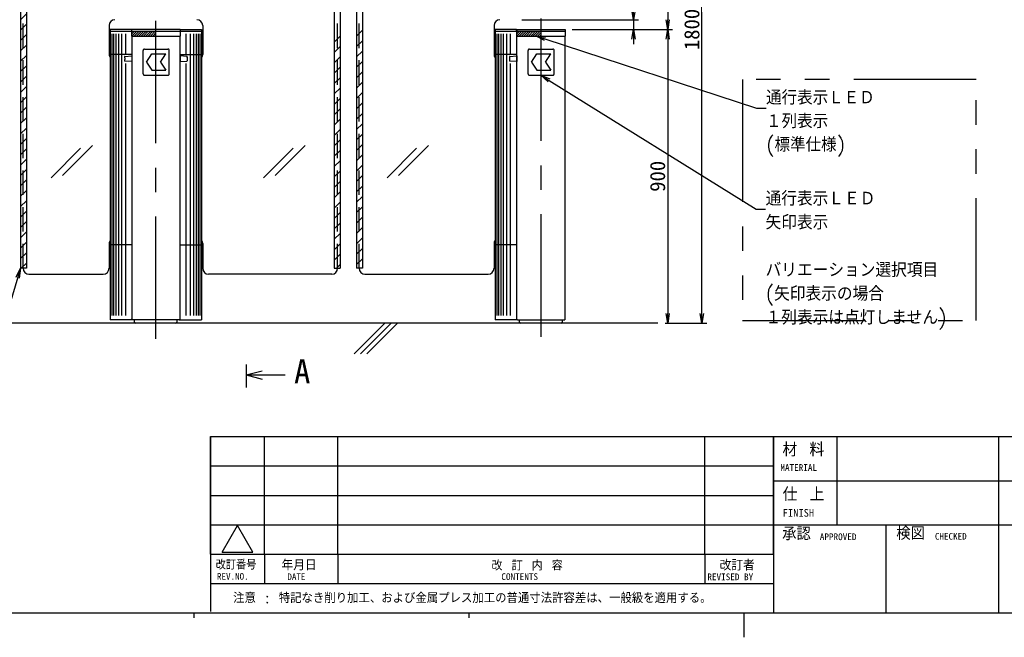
# Model space of a CAD drawing. Extents: x 10 to 587, y 5 to 411.
# Tile 2 of 8: x 148 to 349, y 5 to 131. Entities that reach past the tile are written whole.
import ezdxf
from ezdxf import colors
from ezdxf.entities.mleader import LeaderData, LeaderLine
from ezdxf.math import Vec2, Vec3

# ---------------------------------------------------------------- set-up
doc = ezdxf.new("R2010")
doc.units = 0
doc.header["$LTSCALE"] = 20
for name, pattern in [('CENTER', [2, 1.25, -0.25, 0.25, -0.25]), ('HIDDEN', [0.375, 0.25, -0.125]), ('PHANTOM', [2.5, 1.25, -0.25, 0.25, -0.25, 0.25, -0.25])]:
    doc.linetypes.add(name, pattern=pattern)
doc.layers.get('0').update_dxf_attribs({"linetype": 'CONTINUOUS'})
for name, color, linetype in [('MAIN10', 6, 'CONTINUOUS'), ('MAIN11', 1, 'CONTINUOUS'), ('MDF10', 7, 'CONTINUOUS'), ('MDF11', 7, 'CONTINUOUS'), ('WAKU10', 7, 'CONTINUOUS'), ('WAKU11', 7, 'CONTINUOUS')]:
    doc.layers.add(name, color=color, linetype=linetype)
doc.styles.add('KNJYOKO', font='TXT', dxfattribs={"bigfont": 'BIGFONT'})
doc.dimstyles.new('MAIN1004', dxfattribs={"dimtxt": 3.1, "dimasz": 2, "dimexe": 1, "dimexo": 1.5, "dimgap": 0.09, "dimtad": 1, "dimlfac": 15, "dimdsep": 46, "dimtxsty": 'STANDARD', "dimcen": 0.09, "dimazin": 2, "dimtfac": 0.645161, "dimtdec": 4, "dimtmove": 0, "dimatfit": 3, "dimfxl": 1, "dimtvp": 0.66129, "dimtolj": 1, "dimtzin": 0, "dimarcsym": 0})

# ---------------------------------------------------------------- blocks, each defined once
blk = doc.blocks.new('_OPEN')
at = {"color": 0, "linetype": 'BYBLOCK', "lineweight": -2}
for p, q in [((-1, 0.166667), (0, 0)), ((0, 0), (-1, -0.166667)), ((0, 0), (-1, 0))]:
    blk.add_line(p, q, dxfattribs=at)
blk = doc.blocks.new('*D22')
at = {"layer": 'MAIN10', "color": 0, "linetype": 'BYBLOCK', "lineweight": -2}
for p, q in [((126.41, 79.19), (97.41, 79.19)), ((98.41, 71.19), (98.41, 77.19))]:
    blk.add_line(p, q, dxfattribs=at)
at = {"layer": 'MAIN10', "color": 0, "linetype": 'BYBLOCK', "xscale": 2, "yscale": 2, "zscale": 2}
for p, rotation in [((98.41, 79.19), 90), ((98.41, 69.19), 270)]:
    blk.add_blockref('_OPEN', p, dxfattribs=dict(at, rotation=rotation))
at = {"layer": 'MAIN10', "color": 0, "linetype": 'BYBLOCK', "insert": (96.36, 74.19), "char_height": 3.1, "attachment_point": 5, "rotation": 90, "line_spacing_factor": 0.667742}
blk.add_mtext('\\A1;150', dxfattribs=at)
blk = doc.blocks.new('*D26')
at = {"layer": 'MAIN10', "color": 0, "linetype": 'BYBLOCK', "lineweight": -2}
blk.add_line((181.98, 160.5), (210.95, 160.5), dxfattribs=at)
at = {"layer": 'MAIN10', "color": 0, "linetype": 'BYBLOCK', "xscale": 2, "yscale": 2, "zscale": 2, "rotation": 180}
blk.add_blockref('_OPEN', (179.98, 160.5), dxfattribs=at)
at = {"layer": 'MAIN10', "color": 0, "linetype": 'BYBLOCK', "xscale": 2, "yscale": 2, "zscale": 2}
blk.add_blockref('_OPEN', (212.95, 160.5), dxfattribs=at)
at = {"layer": 'MAIN10', "color": 0, "linetype": 'BYBLOCK', "insert": (194.87, 162.45), "char_height": 3.1, "attachment_point": 5, "line_spacing_factor": 0.667742}
blk.add_mtext('\\A1;494.5', dxfattribs=at)
blk = doc.blocks.new('*D27')
at = {"layer": 'MAIN10', "color": 0, "linetype": 'BYBLOCK', "lineweight": -2}
for p, q in [((210.95, 160.5), (208.88, 160.5)), ((212.95, 160.5), (213.48, 160.5)), ((215.48, 160.5), (216.48, 160.5))]:
    blk.add_line(p, q, dxfattribs=at)
at = {"layer": 'MAIN10', "color": 0, "linetype": 'BYBLOCK', "xscale": 2, "yscale": 2, "zscale": 2}
blk.add_blockref('_OPEN', (212.95, 160.5), dxfattribs=at)
at = {"layer": 'MAIN10', "color": 0, "linetype": 'BYBLOCK', "xscale": 2, "yscale": 2, "zscale": 2, "rotation": 180}
blk.add_blockref('_OPEN', (213.48, 160.5), dxfattribs=at)
at = {"layer": 'MAIN10', "color": 0, "linetype": 'BYBLOCK', "insert": (210.28, 162.45), "char_height": 3.1, "attachment_point": 5, "line_spacing_factor": 0.667742}
blk.add_mtext('\\A1;8', dxfattribs=at)
blk = doc.blocks.new('*D28')
at = {"layer": 'MAIN10', "color": 0, "linetype": 'BYBLOCK', "lineweight": -2}
for p, q in [((250.61, 189.19), (281.41, 189.19)), ((280.41, 187.19), (280.41, 131.19)), ((260.91, 129.19), (281.41, 129.19))]:
    blk.add_line(p, q, dxfattribs=at)
at = {"layer": 'MAIN10', "color": 0, "linetype": 'BYBLOCK', "xscale": 2, "yscale": 2, "zscale": 2}
for p, rotation in [((280.41, 189.19), 90), ((280.41, 129.19), 270)]:
    blk.add_blockref('_OPEN', p, dxfattribs=dict(at, rotation=rotation))
at = {"layer": 'MAIN10', "color": 0, "linetype": 'BYBLOCK', "insert": (278.36, 159.19), "char_height": 3.1, "attachment_point": 5, "rotation": 90, "line_spacing_factor": 0.667742}
blk.add_mtext('\\A1;900', dxfattribs=at)
blk = doc.blocks.new('*D29')
at = {"layer": 'MAIN10', "color": 0, "linetype": 'BYBLOCK', "lineweight": -2}
for p, q in [((260.91, 129.19), (281.41, 129.19)), ((280.41, 127.19), (280.41, 71.19)), ((279.87, 69.19), (281.41, 69.19))]:
    blk.add_line(p, q, dxfattribs=at)
at = {"layer": 'MAIN10', "color": 0, "linetype": 'BYBLOCK', "xscale": 2, "yscale": 2, "zscale": 2}
for p, rotation in [((280.41, 129.19), 90), ((280.41, 69.19), 270)]:
    blk.add_blockref('_OPEN', p, dxfattribs=dict(at, rotation=rotation))
at = {"layer": 'MAIN10', "color": 0, "linetype": 'BYBLOCK', "insert": (278.36, 99.19), "char_height": 3.1, "attachment_point": 5, "rotation": 90, "line_spacing_factor": 0.667742}
blk.add_mtext('\\A1;900', dxfattribs=at)
blk = doc.blocks.new('*D31')
at = {"layer": 'MAIN10', "color": 0, "linetype": 'BYBLOCK', "lineweight": -2}
for p, q in [((273.41, 133.19), (273.41, 138.43)), ((250.61, 131.19), (274.41, 131.19)), ((273.41, 131.19), (273.41, 129.19)), ((260.91, 129.19), (274.41, 129.19)), ((273.41, 127.19), (273.41, 126.19))]:
    blk.add_line(p, q, dxfattribs=at)
at = {"layer": 'MAIN10', "color": 0, "linetype": 'BYBLOCK', "xscale": 2, "yscale": 2, "zscale": 2}
for p, rotation in [((273.41, 131.19), 270), ((273.41, 129.19), 90)]:
    blk.add_blockref('_OPEN', p, dxfattribs=dict(at, rotation=rotation))
at = {"layer": 'MAIN10', "color": 0, "linetype": 'BYBLOCK', "insert": (271.36, 135.64), "char_height": 3.1, "attachment_point": 5, "rotation": 90, "line_spacing_factor": 0.667742}
blk.add_mtext('\\A1;30', dxfattribs=at)
blk = doc.blocks.new('*D32')
at = {"layer": 'MAIN10', "color": 0, "linetype": 'BYBLOCK', "lineweight": -2}
for p, q in [((250.61, 189.19), (288.41, 189.19)), ((287.41, 71.19), (287.41, 187.19)), ((279.87, 69.19), (288.41, 69.19))]:
    blk.add_line(p, q, dxfattribs=at)
at = {"layer": 'MAIN10', "color": 0, "linetype": 'BYBLOCK', "xscale": 2, "yscale": 2, "zscale": 2}
for p, rotation in [((287.41, 189.19), 90), ((287.41, 69.19), 270)]:
    blk.add_blockref('_OPEN', p, dxfattribs=dict(at, rotation=rotation))
at = {"layer": 'MAIN10', "color": 0, "linetype": 'BYBLOCK', "insert": (285.36, 129.19), "char_height": 3.1, "attachment_point": 5, "rotation": 90, "line_spacing_factor": 0.667742}
blk.add_mtext('\\A1;1800', dxfattribs=at)
blk = doc.blocks.new('*X1')
at = {"layer": 'MAIN10', "color": 0, "linetype": 'BYBLOCK', "lineweight": -2}
for p, q in [((249.51, 128.24), (250.11, 128.84)), ((249.51, 128.71), (249.64, 128.84)), ((249.65, 127.91), (250.58, 128.84)), ((250.12, 127.91), (251.05, 128.84)), ((250.59, 127.91), (251.53, 128.84)), ((251.06, 127.91), (252, 128.84)), ((251.54, 127.91), (252.47, 128.84)), ((252.01, 127.91), (252.94, 128.84)), ((252.48, 127.91), (253.41, 128.84)), ((252.95, 127.91), (253.88, 128.84)), ((253.42, 127.91), (254.35, 128.84)), ((253.89, 127.91), (254.48, 128.49)), ((254.36, 127.91), (254.48, 128.02))]:
    blk.add_line(p, q, dxfattribs=at)
blk = doc.blocks.new('*X2')
at = {"layer": 'MAIN10', "color": 0, "linetype": 'BYBLOCK', "lineweight": -2}
for p, q in [((170.85, 128.24), (171.45, 128.84)), ((170.85, 128.71), (170.97, 128.84)), ((170.98, 127.91), (171.92, 128.84)), ((171.45, 127.91), (172.39, 128.84)), ((171.93, 127.91), (172.86, 128.84)), ((172.4, 127.91), (173.33, 128.84)), ((172.87, 127.91), (173.8, 128.84)), ((173.34, 127.91), (174.27, 128.84)), ((173.81, 127.91), (174.75, 128.84)), ((174.28, 127.91), (175.22, 128.84)), ((174.75, 127.91), (175.69, 128.84)), ((175.23, 127.91), (175.81, 128.49)), ((175.7, 127.91), (175.81, 128.02))]:
    blk.add_line(p, q, dxfattribs=at)
blk = doc.blocks.new('*X3')
at = {"layer": 'MAIN10', "color": 0, "linetype": 'BYBLOCK', "lineweight": -2}
for p, q in [((212.28, 126.62), (213.48, 127.82)), ((212.28, 124.5), (213.48, 125.7)), ((212.28, 122.38), (213.48, 123.58)), ((212.28, 120.26), (213.48, 121.46)), ((212.28, 118.14), (213.48, 119.34)), ((212.28, 116.02), (213.48, 117.22)), ((212.28, 113.89), (213.48, 115.09)), ((212.28, 111.77), (213.48, 112.97)), ((212.28, 109.65), (213.48, 110.85)), ((212.28, 107.53), (213.48, 108.73)), ((212.28, 105.41), (213.48, 106.61)), ((212.28, 103.29), (213.48, 104.49)), ((212.28, 101.17), (213.48, 102.37)), ((212.28, 99.05), (213.48, 100.25)), ((212.28, 96.92), (213.48, 98.12)), ((212.28, 94.8), (213.48, 96)), ((212.28, 92.68), (213.48, 93.88)), ((212.28, 90.56), (213.48, 91.76)), ((212.28, 88.44), (213.48, 89.64)), ((212.28, 86.32), (213.48, 87.52)), ((212.28, 84.2), (213.48, 85.4)), ((212.28, 82.07), (213.48, 83.27)), ((212.71, 80.39), (213.48, 81.15))]:
    blk.add_line(p, q, dxfattribs=at)
blk = doc.blocks.new('*X4')
at = {"layer": 'MAIN10', "color": 0, "linetype": 'BYBLOCK', "lineweight": -2}
for p, q in [((216.81, 127.82), (218.01, 129.02)), ((216.81, 125.7), (218.01, 126.9)), ((216.81, 123.58), (218.01, 124.78)), ((216.81, 121.46), (218.01, 122.66)), ((216.81, 119.34), (218.01, 120.54)), ((216.81, 117.22), (218.01, 118.42)), ((216.81, 115.09), (218.01, 116.29)), ((216.81, 112.97), (218.01, 114.17)), ((216.81, 110.85), (218.01, 112.05)), ((216.81, 108.73), (218.01, 109.93)), ((216.81, 106.61), (218.01, 107.81)), ((216.81, 104.49), (218.01, 105.69)), ((216.81, 102.37), (218.01, 103.57)), ((216.81, 100.25), (218.01, 101.45)), ((216.81, 98.12), (218.01, 99.32)), ((216.81, 96), (218.01, 97.2)), ((216.81, 93.88), (218.01, 95.08)), ((216.81, 91.76), (218.01, 92.96)), ((216.81, 89.64), (218.01, 90.84)), ((216.81, 87.52), (218.01, 88.72)), ((216.81, 85.4), (218.01, 86.6)), ((216.81, 83.27), (218.01, 84.47)), ((216.81, 81.15), (218.01, 82.35))]:
    blk.add_line(p, q, dxfattribs=at)

msp = doc.modelspace()

# ---------------------------------------------------------------- hatches: boundary and pattern name
at = {"layer": 'MAIN10', "linetype": 'CONTINUOUS'}
h = msp.add_hatch(dxfattribs=at)
h.set_pattern_fill('CAE_H1', style=0)
h.set_pattern_definition([(45, (0, 0), (-1.06066, 1.06066), [])])
h.paths.add_polyline_path([(149.34765, 80.38663), (148.14765, 80.38663), (148.14765, 187.98663), (149.34765, 187.98663)])

# ---------------------------------------------------------------- linework, layer by layer
at = {"layer": 'MAIN10', "color": 3, "linetype": 'CONTINUOUS'}
for p, q in [((148.14765, 187.98663), (148.14765, 80.38663)), ((149.34765, 187.98663), (149.34765, 80.38663)), ((212.28098, 187.98663), (212.28098, 80.38663)), ((213.48098, 187.98663), (213.48098, 80.38663)), ((216.81432, 187.98663), (216.81432, 80.38663)), ((218.01432, 187.98663), (218.01432, 80.38663)), ((166.24765, 129.98663), (166.24765, 124.05329)), ((166.48098, 129.18663), (166.48098, 69.85329)), ((170.77432, 129.18663), (166.48098, 129.18663)), ((180.85432, 129.18663), (185.14765, 129.18663)), ((185.14765, 129.18663), (185.14765, 69.85329)), ((185.38098, 129.98663), (185.38098, 124.05329)), ((244.91432, 129.98663), (244.91432, 124.05329)), ((245.14765, 129.18663), (245.14765, 69.85329)), ((249.48098, 129.18663), (245.14765, 129.18663)), ((166.81432, 128.27729), (166.81432, 70.73248)), ((167.14765, 128.27729), (167.14765, 70.73248)), ((167.61432, 128.27729), (167.61432, 70.73248)), ((168.14765, 128.27729), (168.14765, 70.73248)), ((168.81432, 128.27729), (168.81432, 70.73248)), ((169.64765, 124.24116), (169.64765, 128.27729)), ((181.98098, 124.24116), (181.98098, 128.27729)), ((182.81432, 128.27729), (182.81432, 70.73248)), ((183.48098, 128.27729), (183.48098, 70.73248)), ((184.01432, 128.27729), (184.01432, 70.73248)), ((184.48098, 128.27729), (184.48098, 70.73248)), ((184.81432, 128.27729), (184.81432, 70.73248)), ((245.48098, 128.27729), (245.48098, 70.73248)), ((245.81432, 128.27729), (245.81432, 70.73248)), ((246.28098, 128.27729), (246.28098, 70.73248)), ((246.81432, 128.27729), (246.81432, 70.73248)), ((247.48098, 128.27729), (247.48098, 70.73248)), ((248.31432, 124.24116), (248.31432, 128.27729)), ((170.88098, 124.05329), (166.48098, 124.05329)), ((180.74765, 124.05329), (185.14765, 124.05329)), ((249.54765, 124.05329), (245.14765, 124.05329)), ((169.64765, 70.73248), (169.64765, 122.24315)), ((181.98098, 70.73248), (181.98098, 122.24315)), ((248.31432, 70.73248), (248.31432, 122.24315)), ((160.43083, 104.92906), (154.40043, 98.89866)), ((162.86244, 105.51264), (156.73478, 99.38498)), ((203.86078, 104.92906), (197.83039, 98.89866)), ((206.29239, 105.51264), (200.16473, 99.38498)), ((229.0975, 104.92906), (223.0671, 98.89866)), ((231.5291, 105.51264), (225.40144, 99.38498)), ((166.24765, 85.48663), (166.24765, 80.38663)), ((170.88098, 85.18663), (166.48098, 85.18663)), ((180.74765, 85.18663), (185.14765, 85.18663)), ((185.38098, 85.48663), (185.38098, 80.38663)), ((244.91432, 85.48663), (244.91432, 80.38663)), ((249.54765, 85.18663), (245.14765, 85.18663)), ((149.34765, 80.38663), (148.14765, 80.38663)), ((149.88098, 79.18663), (165.04765, 79.18663)), ((211.74765, 79.18663), (186.58098, 79.18663)), ((212.28098, 80.38663), (213.48098, 80.38663)), ((218.01432, 80.38663), (216.81432, 80.38663)), ((218.54765, 79.18663), (243.71432, 79.18663)), ((278.3713, 69.18663), (97.60997, 69.18663)), ((171.04193, 69.85329), (166.48098, 69.85329)), ((180.58671, 69.85329), (185.14765, 69.85329)), ((222.61443, 69.18663), (216.32424, 62.89643)), ((223.8969, 69.18072), (217.61262, 62.89643)), ((225.17937, 69.1748), (218.901, 62.89643)), ((249.74859, 69.85329), (245.14765, 69.85329)), ((194.28115, 60.72965), (194.28115, 56.04219)), ((194.28115, 58.59919), (197.5009, 59.46192)), ((194.28115, 58.59919), (202.25746, 58.59919)), ((194.28115, 58.59919), (197.5009, 57.73646))]:
    msp.add_line(p, q, dxfattribs=at)
at = {"layer": 'MAIN10', "color": 3, "linetype": 'HIDDEN'}
for p, q in [((148.68098, 80.38663), (148.68098, 187.98663)), ((212.94765, 80.38663), (212.94765, 187.98663)), ((217.34765, 80.38663), (217.34765, 187.98663))]:
    msp.add_line(p, q, dxfattribs=at)
at = {"layer": 'MAIN10', "color": 3, "linetype": 'PHANTOM'}
for p, q in [((173.89664, 122.51996), (174.976, 124.18663)), ((174.976, 124.18663), (177.84887, 124.18663)), ((176.76951, 122.51996), (177.84887, 124.18663)), ((252.5633, 122.51996), (253.64267, 124.18663)), ((253.64267, 124.18663), (256.51554, 124.18663)), ((255.43617, 122.51996), (256.51554, 124.18663)), ((173.89664, 122.51996), (174.976, 120.85329)), ((174.976, 120.85329), (177.84887, 120.85329)), ((176.76951, 122.51996), (177.84887, 120.85329)), ((252.5633, 122.51996), (253.64267, 120.85329)), ((253.64267, 120.85329), (256.51554, 120.85329)), ((255.43617, 122.51996), (256.51554, 120.85329)), ((343.46001, 118.94518), (295.69209, 118.94518)), ((295.69209, 118.94518), (295.69209, 69.72113)), ((343.46001, 69.72113), (343.46001, 118.94518)), ((295.69209, 69.72113), (343.46001, 69.72113))]:
    msp.add_line(p, q, dxfattribs=at)
at = {"layer": 'MAIN10', "color": 3, "linetype": 'CONTINUOUS'}
for centre, radius, start, end in [((167.44765, 129.98663), 1.2, 90, 180), ((184.18098, 129.98663), 1.2, 0, 90), ((246.11432, 129.98663), 1.2, 90, 180), ((167.04765, 124.05329), 0.8, 180, 224.900528), ((184.58098, 124.05329), 0.8, 315.099472, 360), ((245.71432, 124.05329), 0.8, 180, 224.900528), ((167.04765, 85.48663), 0.8, 135.099472, 180), ((184.58098, 85.48663), 0.8, 0, 44.900528), ((245.71432, 85.48663), 0.8, 135.099472, 180), ((149.88098, 80.38663), 1.2, 180, 270), ((165.04765, 80.38663), 1.2, 270, 360), ((186.58098, 80.38663), 1.2, 180, 270), ((211.74765, 80.38663), 1.2, 270, 360), ((218.54765, 80.38663), 1.2, 180, 270), ((243.71432, 80.38663), 1.2, 270, 360)]:
    msp.add_arc(centre, radius, start, end, dxfattribs=at)
at = {"layer": 'MAIN11', "color": 3, "linetype": 'CENTER'}
for p, q in [((175.81432, 65.95277), (175.81432, 131.42069)), ((254.48098, 131.42069), (254.48098, 65.35084))]:
    msp.add_line(p, q, dxfattribs=at)
at = {"layer": 'MAIN11', "color": 7, "linetype": 'CONTINUOUS'}
for p, q in [((166.48098, 128.85329), (170.77067, 128.85329)), ((170.83432, 129.18663), (170.81432, 129.16663)), ((170.81432, 129.16663), (170.81432, 128.87329)), ((170.81432, 128.87329), (170.83432, 128.85329)), ((170.88927, 129.18663), (170.83432, 129.18663)), ((170.83432, 128.85329), (180.79432, 128.85329)), ((170.84765, 128.85329), (170.84765, 127.85329)), ((180.73937, 129.18663), (170.88927, 129.18663)), ((180.79432, 129.18663), (180.73937, 129.18663)), ((180.78098, 128.85329), (180.78098, 127.85329)), ((180.79432, 129.18663), (180.81432, 129.16663)), ((180.81432, 128.87329), (180.79432, 128.85329)), ((180.81432, 128.87329), (180.81432, 129.16663)), ((180.83845, 128.85329), (185.14765, 128.85329)), ((245.14765, 128.85329), (259.46098, 128.85329)), ((249.50098, 129.18663), (249.48098, 129.16663)), ((249.48098, 128.87329), (249.48098, 129.16663)), ((249.48098, 128.87329), (249.50098, 128.85329)), ((249.50098, 129.18663), (259.40603, 129.18663)), ((249.51432, 128.85329), (249.51432, 127.85329)), ((249.71435, 128.85329), (249.52765, 128.85329)), ((259.40603, 129.18663), (259.46098, 129.18663)), ((259.44765, 128.85329), (259.44765, 127.85329)), ((259.46098, 129.18663), (259.48098, 129.16663)), ((259.48098, 128.87329), (259.46098, 128.85329)), ((259.48098, 129.16663), (259.48098, 128.87329)), ((170.84765, 127.85329), (180.78098, 127.85329)), ((170.88098, 127.85329), (170.88098, 70.05333)), ((180.74765, 70.05333), (180.74765, 127.85329)), ((249.51432, 127.85329), (259.44765, 127.85329)), ((249.54765, 69.85329), (249.54765, 127.85329)), ((259.41432, 127.85329), (259.41432, 69.85329)), ((259.43432, 127.85329), (259.41432, 127.85329)), ((169.41432, 123.62575), (169.41432, 123.50291)), ((169.41432, 122.93701), (169.41432, 122.81418)), ((169.41464, 122.9412), (169.41443, 122.9393)), ((169.41443, 122.9393), (169.41446, 122.93703)), ((169.41478, 122.9421), (169.41464, 122.9412)), ((169.41483, 122.94242), (169.41478, 122.9421)), ((169.41487, 122.94265), (169.41483, 122.94242)), ((169.41491, 122.94284), (169.41487, 122.94265)), ((169.41493, 122.94295), (169.41491, 122.94284)), ((169.41496, 122.94309), (169.41493, 122.94295)), ((169.41512, 122.94394), (169.41496, 122.94309)), ((169.415, 122.94331), (169.41498, 122.9432)), ((169.41518, 122.94426), (169.415, 122.94331)), ((169.41501, 123.49656), (169.41511, 123.49602)), ((169.41511, 123.49602), (169.4157, 123.49305)), ((169.41591, 122.94796), (169.41512, 122.94394)), ((169.41565, 122.94666), (169.41518, 122.94426)), ((169.4157, 123.49305), (169.41689, 123.48687)), ((169.41726, 122.95498), (169.41591, 122.94796)), ((169.41689, 123.48687), (169.41861, 123.4777)), ((169.41911, 122.96493), (169.41726, 122.95498)), ((169.41861, 123.4777), (169.42079, 123.46561)), ((169.42139, 122.97776), (169.41911, 122.96493)), ((169.42079, 123.46561), (169.42335, 123.45065)), ((169.42403, 122.99346), (169.42139, 122.97776)), ((169.42335, 123.45065), (169.42613, 123.43317)), ((169.42688, 123.01167), (169.42403, 122.99346)), ((169.42613, 123.43317), (169.42905, 123.41328)), ((169.42978, 123.03196), (169.42688, 123.01167)), ((169.42905, 123.41328), (169.43196, 123.39114)), ((169.43266, 123.05455), (169.42978, 123.03196)), ((169.43196, 123.39114), (169.43473, 123.36712)), ((169.43536, 123.07887), (169.43266, 123.05455)), ((169.43473, 123.36712), (169.43721, 123.34162)), ((169.43775, 123.10448), (169.43536, 123.07887)), ((169.43721, 123.34162), (169.43933, 123.31472)), ((169.43975, 123.13149), (169.43775, 123.10448)), ((169.43933, 123.31472), (169.44088, 123.28875)), ((169.44126, 123.15942), (169.43975, 123.13149)), ((169.44029, 123.29853), (169.44128, 123.27963)), ((169.44088, 123.28875), (169.44153, 123.27411)), ((169.44222, 123.18776), (169.44126, 123.15942)), ((169.44153, 123.27411), (169.44235, 123.24565)), ((169.44259, 123.21662), (169.44222, 123.18776)), ((169.44235, 123.24565), (169.44259, 123.21662)), ((169.47495, 123.69214), (170.88098, 123.81996)), ((170.88098, 122.61996), (169.47495, 122.74778)), ((170.88098, 123.81996), (170.88098, 123.75302)), ((170.88098, 123.75302), (170.88098, 122.6869)), ((182.15369, 123.69214), (180.74765, 123.81996)), ((180.74765, 123.81996), (180.74765, 123.75302)), ((180.74765, 123.75302), (180.74765, 122.6869)), ((180.74765, 122.61996), (182.15369, 122.74778)), ((182.18629, 123.24565), (182.18604, 123.21662)), ((182.18604, 123.21662), (182.18641, 123.18776)), ((182.18711, 123.27411), (182.18629, 123.24565)), ((182.18641, 123.18776), (182.18738, 123.15942)), ((182.18776, 123.28875), (182.18711, 123.27411)), ((182.18834, 123.29853), (182.18735, 123.27963)), ((182.18738, 123.15942), (182.18889, 123.13149)), ((182.18931, 123.31472), (182.18776, 123.28875)), ((182.18889, 123.13149), (182.19089, 123.10448)), ((182.19143, 123.34162), (182.18931, 123.31472)), ((182.19089, 123.10448), (182.19328, 123.07887)), ((182.19391, 123.36712), (182.19143, 123.34162)), ((182.19328, 123.07887), (182.19597, 123.05455)), ((182.19667, 123.39114), (182.19391, 123.36712)), ((182.19597, 123.05455), (182.19886, 123.03196)), ((182.19959, 123.41328), (182.19667, 123.39114)), ((182.19886, 123.03196), (182.20176, 123.01167)), ((182.2025, 123.43317), (182.19959, 123.41328)), ((182.20176, 123.01167), (182.2046, 122.99346)), ((182.20529, 123.45065), (182.2025, 123.43317)), ((182.2046, 122.99346), (182.20725, 122.97776)), ((182.20785, 123.46561), (182.20529, 123.45065)), ((182.20725, 122.97776), (182.20953, 122.96493)), ((182.21003, 123.4777), (182.20785, 123.46561)), ((182.20953, 122.96493), (182.21138, 122.95498)), ((182.21175, 123.48687), (182.21003, 123.4777)), ((182.21138, 122.95498), (182.21273, 122.94796)), ((182.21294, 123.49305), (182.21175, 123.48687)), ((182.21273, 122.94796), (182.21352, 122.94394)), ((182.21352, 123.49602), (182.21294, 123.49305)), ((182.21298, 122.94666), (182.21345, 122.94426)), ((182.21345, 122.94426), (182.21364, 122.94331)), ((182.21363, 123.49656), (182.21352, 123.49602)), ((182.21352, 122.94394), (182.21368, 122.94309)), ((182.21364, 122.94331), (182.21366, 122.9432)), ((182.21368, 122.94309), (182.21371, 122.94295)), ((182.21371, 122.94295), (182.21373, 122.94284)), ((182.21373, 122.94284), (182.21376, 122.94265)), ((182.21376, 122.94265), (182.21381, 122.94242)), ((182.21381, 122.94242), (182.21386, 122.9421)), ((182.21386, 122.9421), (182.214, 122.9412)), ((182.214, 122.9412), (182.2142, 122.9393)), ((182.2142, 122.9393), (182.21417, 122.93703)), ((182.21432, 123.62575), (182.21432, 123.50291)), ((182.21432, 122.93701), (182.21432, 122.81418)), ((248.08098, 123.62575), (248.08098, 123.50291)), ((248.08098, 122.93701), (248.08098, 122.81418)), ((248.08131, 122.9412), (248.0811, 122.9393)), ((248.0811, 122.9393), (248.08113, 122.93703)), ((248.08144, 122.9421), (248.08131, 122.9412)), ((248.0815, 122.94242), (248.08144, 122.9421)), ((248.08154, 122.94265), (248.0815, 122.94242)), ((248.08157, 122.94284), (248.08154, 122.94265)), ((248.08159, 122.94295), (248.08157, 122.94284)), ((248.08162, 122.94309), (248.08159, 122.94295)), ((248.08179, 122.94394), (248.08162, 122.94309)), ((248.08167, 122.94331), (248.08164, 122.9432)), ((248.08167, 123.49656), (248.08178, 123.49602)), ((248.08185, 122.94426), (248.08167, 122.94331)), ((248.08178, 123.49602), (248.08236, 123.49305)), ((248.08257, 122.94796), (248.08179, 122.94394)), ((248.08232, 122.94666), (248.08185, 122.94426)), ((248.08236, 123.49305), (248.08355, 123.48687)), ((248.08392, 122.95498), (248.08257, 122.94796)), ((248.08355, 123.48687), (248.08527, 123.4777)), ((248.08577, 122.96493), (248.08392, 122.95498)), ((248.08527, 123.4777), (248.08746, 123.46561)), ((248.08806, 122.97776), (248.08577, 122.96493)), ((248.08746, 123.46561), (248.09001, 123.45065)), ((248.0907, 122.99346), (248.08806, 122.97776)), ((248.09001, 123.45065), (248.0928, 123.43317)), ((248.09355, 123.01167), (248.0907, 122.99346)), ((248.0928, 123.43317), (248.09571, 123.41328)), ((248.09645, 123.03196), (248.09355, 123.01167)), ((248.09571, 123.41328), (248.09863, 123.39114)), ((248.09933, 123.05455), (248.09645, 123.03196)), ((248.09863, 123.39114), (248.1014, 123.36712)), ((248.10203, 123.07887), (248.09933, 123.05455)), ((248.1014, 123.36712), (248.10388, 123.34162)), ((248.10442, 123.10448), (248.10203, 123.07887)), ((248.10388, 123.34162), (248.10599, 123.31472)), ((248.10641, 123.13149), (248.10442, 123.10448)), ((248.10599, 123.31472), (248.10754, 123.28875)), ((248.10792, 123.15942), (248.10641, 123.13149)), ((248.10696, 123.29853), (248.10795, 123.27963)), ((248.10754, 123.28875), (248.1082, 123.27411)), ((248.10889, 123.18776), (248.10792, 123.15942)), ((248.1082, 123.27411), (248.10902, 123.24565)), ((248.10926, 123.21662), (248.10889, 123.18776)), ((248.10902, 123.24565), (248.10926, 123.21662)), ((248.14162, 123.69214), (249.54765, 123.81996)), ((249.54765, 122.61996), (248.14162, 122.74778)), ((249.54765, 123.81996), (249.54765, 123.75302)), ((249.54765, 123.75302), (249.54765, 122.6869)), ((170.88098, 122.6869), (170.88098, 122.61996)), ((180.74765, 122.6869), (180.74765, 122.61996)), ((249.54765, 122.6869), (249.54765, 122.61996)), ((170.88098, 69.95329), (170.88098, 70.05329)), ((170.88098, 69.88663), (170.88098, 69.95329)), ((171.08019, 69.8533), (171.08098, 69.85329)), ((171.08146, 69.85329), (171.08098, 69.85329)), ((171.08146, 69.85329), (171.08102, 69.8533)), ((180.54671, 69.85329), (171.08146, 69.85329)), ((171.44098, 69.78663), (171.44098, 69.85329)), ((171.44098, 69.3871), (171.44098, 69.78663)), ((171.44098, 69.3871), (171.44099, 69.38666)), ((171.44098, 69.3871), (171.44098, 69.38663)), ((171.44099, 69.38583), (171.44098, 69.38663)), ((171.54099, 69.38623), (171.54098, 69.38663)), ((179.80095, 69.18663), (171.74768, 69.18663)), ((180.10765, 69.78663), (180.10765, 69.85329)), ((180.10765, 69.78663), (180.10765, 69.3871)), ((180.10765, 69.38666), (180.10765, 69.3871)), ((180.10765, 69.38663), (180.10765, 69.3871)), ((180.10765, 69.38663), (180.10765, 69.38583)), ((180.54762, 69.8533), (180.54671, 69.85329)), ((180.54671, 69.85329), (180.54762, 69.85329)), ((180.74765, 69.95329), (180.74765, 70.05329)), ((180.74765, 69.88663), (180.74765, 69.95329)), ((249.74768, 69.8533), (249.74859, 69.85329)), ((249.74859, 69.85329), (249.74768, 69.85329)), ((249.74859, 69.85329), (259.41432, 69.85329)), ((250.14765, 69.78663), (250.14765, 69.85329)), ((250.14765, 69.3871), (250.14765, 69.78663)), ((250.14765, 69.3871), (250.14765, 69.38666)), ((250.14765, 69.3871), (250.14765, 69.38663)), ((250.14765, 69.38583), (250.14765, 69.38663)), ((250.24765, 69.38623), (250.24765, 69.38663)), ((258.50762, 69.18663), (250.45435, 69.18663)), ((258.81432, 69.78663), (258.81432, 69.85329)), ((258.81432, 69.78663), (258.81432, 69.3871)), ((258.81432, 69.38666), (258.81432, 69.3871)), ((258.81432, 69.38663), (258.81432, 69.3871)), ((258.81432, 69.38663), (258.81432, 69.38583)), ((259.21385, 69.85329), (259.21428, 69.8533)), ((259.21385, 69.85329), (259.21432, 69.85329)), ((259.21472, 69.9533), (259.21432, 69.95329)), ((259.21511, 69.8533), (259.21432, 69.85329))]:
    msp.add_line(p, q, dxfattribs=at)
at = {"layer": 'MAIN11', "color": 7, "linetype": 'PHANTOM'}
for p, q in [((173.21432, 120.11996), (173.21432, 124.91996)), ((173.48098, 125.18663), (178.28098, 125.18663)), ((178.54765, 120.11996), (178.54765, 124.91996)), ((251.88098, 120.11996), (251.88098, 124.91996)), ((252.14765, 125.18663), (256.94765, 125.18663)), ((257.21432, 120.11996), (257.21432, 124.91996)), ((173.48098, 119.85329), (178.28098, 119.85329)), ((252.14765, 119.85329), (256.94765, 119.85329))]:
    msp.add_line(p, q, dxfattribs=at)
for centre, start, end in [((173.48098, 124.91996), 90, 180), ((178.28098, 124.91996), 0, 90), ((252.14765, 124.91996), 90, 180), ((256.94765, 124.91996), 0, 90), ((173.48098, 120.11996), 180, 270), ((178.28098, 120.11996), 270, 360), ((252.14765, 120.11996), 180, 270), ((256.94765, 120.11996), 270, 360)]:
    msp.add_arc(centre, 0.26667, start, end, dxfattribs=at)
at = {"layer": 'MAIN11', "color": 7, "linetype": 'CONTINUOUS'}
for centre, radius, start, end in [((169.48098, 123.62575), 0.06667, 95.1944289, 179.900117), ((169.48098, 122.81418), 0.06667, 180.0666571, 264.8055711), ((169.46747, 123.50505), 0.05318, 182.300775, 193.7457386), ((182.14765, 123.62575), 0.06667, 0.099883, 84.8055711), ((182.14765, 122.81418), 0.06667, 275.1944289, 359.9333429), ((182.16116, 123.50505), 0.05318, 346.2542614, 357.699225), ((248.14765, 123.62575), 0.06667, 95.1944289, 179.900117), ((248.14765, 122.81418), 0.06667, 180.0666571, 264.8055711), ((248.13414, 123.50505), 0.05318, 182.300775, 193.7457386), ((171.64098, 69.38663), 0.2, 180.2281785, 270), ((179.90765, 69.38663), 0.2, 270, 359.7718215), ((250.34765, 69.38663), 0.2, 180.2281785, 270), ((258.61432, 69.38663), 0.2, 270, 359.7718215)]:
    msp.add_arc(centre, radius, start, end, dxfattribs=at)
at = {"layer": 'MDF10', "color": 3, "linetype": 'CONTINUOUS'}
for p, q in [((187, 46), (302, 46)), ((187, 40), (187, 46)), ((187, 46), (187, 10.28599)), ((198, 40), (198, 46)), ((213, 40), (213, 46)), ((288, 40), (288, 46)), ((302, 40), (302, 46)), ((187, 40), (302, 40)), ((187, 34), (187, 40)), ((198, 34), (198, 40)), ((213, 34), (213, 40)), ((288, 34), (288, 40)), ((302, 34), (302, 40)), ((187, 34), (302, 34)), ((187, 28), (187, 34)), ((198, 28), (198, 34)), ((213, 28), (213, 34)), ((288, 28), (288, 34)), ((302, 28), (302, 34)), ((187, 28), (302, 28)), ((187, 22), (187, 28)), ((189.35022, 22.40074), (192.4981, 27.85303)), ((195.64598, 22.40074), (192.4981, 27.85303)), ((198, 22), (198, 28)), ((213, 22), (213, 28)), ((288, 22), (288, 28)), ((302, 22), (302, 28)), ((189.35022, 22.40074), (195.64598, 22.40074)), ((187, 22), (302, 22)), ((187, 22), (187, 16)), ((198, 22), (198, 16)), ((213, 22), (213, 16)), ((288, 22), (288, 16)), ((302, 22), (302, 16)), ((187, 16), (302, 16))]:
    msp.add_line(p, q, dxfattribs=at)
at = {"layer": 'WAKU10', "color": 3, "linetype": 'CONTINUOUS'}
for p, q in [((302, 46), (577, 46)), ((302, 46), (302, 10)), ((315, 46), (315, 28)), ((348, 46), (348, 10)), ((302, 37), (394, 37)), ((302, 28), (394, 28)), ((325, 28), (325, 10)), ((15, 10), (577, 10)), ((183.6, 10), (183.6, 9)), ((239.8, 10), (239.8, 9)), ((296, 10), (296, 5)), ((302, 10), (577, 10))]:
    msp.add_line(p, q, dxfattribs=at)

# ---------------------------------------------------------------- block references
at = {"layer": 'MAIN10', "color": 7, "linetype": 'CONTINUOUS'}
for name in ['*X2', '*X4', '*X1', '*X3']:
    msp.add_blockref(name, (0, 0), dxfattribs=at)

# ---------------------------------------------------------------- texts
at = {"layer": 'MAIN10', "color": 1, "linetype": 'CONTINUOUS', "insert": (204.04579, 61.77704), "char_height": 6, "attachment_point": 1, "line_spacing_factor": 0.67}
msp.add_mtext('{\\H0.82x;{A}}', dxfattribs=at)
at = {"layer": 'MDF10', "color": 12, "linetype": 'CONTINUOUS', "attachment_point": 1}
for s, insert, char_height, line_spacing_factor in [('{\\H0.81x;{ }}', (191.295, 44.55), 3.0999999, 0.783871), ('{\\H0.81x;{ }}', (204.295, 44.55), 3.0999999, 0.783871), ('{\\H0.81x;{ }}', (216.75, 44.55), 3.0999999, 0.783871), ('{\\H0.81x;{ }}', (293.795, 44.55), 3.0999999, 0.783871), ('{\\H0.81x;{ }}', (191.295, 38.55), 3.0999999, 0.783871), ('{\\H0.81x;{ }}', (204.295, 38.55), 3.0999999, 0.783871), ('{\\H0.81x;{ }}', (216.75, 38.55), 3.0999999, 0.783871), ('{\\H0.81x;{ }}', (293.795, 38.55), 3.0999999, 0.783871), ('{\\H0.81x;{ }}', (191.295, 32.55), 3.0999999, 0.783871), ('{\\H0.81x;{ }}', (204.295, 32.55), 3.0999999, 0.783871), ('{\\H0.81x;{ }}', (216.75, 32.55), 3.0999999, 0.783871), ('{\\H0.81x;{ }}', (293.795, 32.55), 3.0999999, 0.783871), ('{\\H0.81x;{ }}', (191.295, 26.55), 3.0999999, 0.783871), ('{\\H0.81x;{ }}', (204.295, 26.55), 3.0999999, 0.783871), ('{\\H0.81x;{ }}', (216.75, 26.55), 3.0999999, 0.783871), ('{\\H0.81x;{ }}', (293.795, 26.55), 3.0999999, 0.783871), ('{\\H0.92x;{REV.NO.}}', (188.29228, 18.12509), 1.4804177, 0.672), ('{\\H0.91x;{DATE}}', (202.69841, 18.04845), 1.4804177, 0.672), ('{\\H0.93x;{CONTENTS}}', (246.41995, 18.085), 1.4804177, 0.672), ('{\\H0.93x;{REVISED BY}}', (288.5178, 18.03928), 1.4804177, 0.672)]:
    msp.add_mtext(s, dxfattribs=dict(at, insert=insert, char_height=char_height, line_spacing_factor=line_spacing_factor))
at = {"layer": 'MDF10', "color": 12, "linetype": 'CONTINUOUS', "insert": (191.59193, 14.11086), "char_height": 2.3, "attachment_point": 1, "line_spacing_factor": 0.672, "style": 'KNJYOKO'}
msp.add_mtext('{\\H0.92x;{注意 : 特記なき削り加工、および金属プレス加工の普通寸法許容差は、一般級を適用する。}}', dxfattribs=at)
at = {"layer": 'MDF11', "color": 4, "linetype": 'CONTINUOUS', "char_height": 2.45, "attachment_point": 7, "line_spacing_factor": 0.72, "style": 'KNJYOKO'}
for s, insert in [('{\\H0.77x;{改訂番号}}', (188.04434, 18.83425)), ('{\\H0.89x;{年月日}}', (201.48917, 18.67641)), ('{\\H0.84x;{改 訂 内 容}}', (244.39884, 18.64179)), ('{\\H0.89x;{改訂者}}', (291.01508, 18.63835))]:
    msp.add_mtext(s, dxfattribs=dict(at, insert=insert))
at = {"layer": 'WAKU10', "color": 12, "linetype": 'CONTINUOUS', "char_height": 2.8, "attachment_point": 1, "line_spacing_factor": 0.672857, "style": 'KNJYOKO'}
for s, insert in [('{\\H0.95x;{承認}}', (303.79909, 27.49524)), ('{\\H0.95x;{検図}}', (327.13473, 27.56675))]:
    msp.add_mtext(s, dxfattribs=dict(at, insert=insert))
at = {"layer": 'WAKU11', "color": 4, "linetype": 'CONTINUOUS', "char_height": 2.8, "attachment_point": 7, "line_spacing_factor": 0.672857, "style": 'KNJYOKO'}
for s, insert in [('{\\H0.99x;{材 料}}', (303.84608, 41.9467)), ('{\\H0.99x;{仕 上}}', (303.88952, 32.81976))]:
    msp.add_mtext(s, dxfattribs=dict(at, insert=insert))
at = {"layer": 'WAKU11', "color": 4, "linetype": 'CONTINUOUS', "attachment_point": 7, "line_spacing_factor": 0.672}
for s, insert, char_height in [('{\\H0.93x;{MATERIAL}}', (303.44019, 39.00161), 1.4804177), ('{\\H0.92x;{FINISH}}', (303.92852, 29.61236), 1.7052631), ('{\\H0.93x;{APPROVED}}', (311.49651, 24.82614), 1.4804177), ('{\\H0.92x;{CHECKED}}', (335.02049, 24.93139), 1.4804177)]:
    msp.add_mtext(s, dxfattribs=dict(at, insert=insert, char_height=char_height))

# ---------------------------------------------------------------- dimensions: what is measured, and where the dimension line sits
at = {"layer": 'MAIN10', "color": 7, "linetype": 'CONTINUOUS'}
for base, p1, p2, picture, middle in [((280.41432, 189.18663), (259.40603, 129.18663), (249.11432, 189.18663), '*D28', (279.91432, 159.18663)), ((287.41432, 69.18663), (249.11432, 189.18663), (278.3713, 69.18663), '*D32', (286.91432, 129.18663)), ((280.41432, 129.18663), (278.3713, 69.18663), (259.40603, 129.18663), '*D29', (279.91432, 99.18663)), ((98.41432, 69.18663), (127.91432, 79.18663), (278.3713, 69.18663), '*D22', (97.91432, 74.18663))]:
    dim = msp.add_linear_dim(base=base, p1=p1, p2=p2, angle=90, dimstyle='MAIN1004', override={"dimasz": 2, "dimblk1": 'OPEN', "dimblk2": 'OPEN', "dimsah": 1}, dxfattribs=at)
    dim.commit()
    dim.dimension.update_dxf_attribs({"geometry": picture, "text_midpoint": middle})
for base, p1, p2, override, picture, middle in [((212.94765, 160.50447), (213.48098, 187.98663), (212.94765, 80.38663), {"dimasz": 2, "dimblk1": 'OPEN', "dimblk2": 'OPEN', "dimsah": 1, "dimatfit": 0}, '*D27', (210.27639, 160.90447)), ((179.98098, 160.50447), (212.94765, 80.38663), (179.98098, 132.36663), {"dimasz": 2, "dimblk1": 'OPEN', "dimblk2": 'OPEN', "dimsah": 1}, '*D26', (194.87145, 160.90447))]:
    dim = msp.add_linear_dim(base=base, p1=p1, p2=p2, dimstyle='MAIN1004', override=override, dxfattribs=at)
    dim.commit()
    dim.dimension.update_dxf_attribs({"geometry": picture, "text_midpoint": middle, "dimtype": 160})
dim = msp.add_linear_dim(base=(273.41432, 131.18663), p1=(259.40603, 129.18663), p2=(249.11432, 131.18663), angle=90, dimstyle='MAIN1004', override={"dimasz": 2, "dimblk1": 'OPEN', "dimblk2": 'OPEN', "dimsah": 1, "dimatfit": 0}, dxfattribs=at)
dim.commit()
dim.dimension.update_dxf_attribs({"geometry": '*D31', "text_midpoint": (272.91432, 135.64075), "dimtype": 160})

# ---------------------------------------------------------------- leaders
at = {"layer": 'MAIN10', "color": 7, "linetype": 'CONTINUOUS', "annotation_type": 0, "has_hookline": 1, "hookline_direction": 1, "text_width": 34.419}
msp.add_leader([(148.14765, 80.38663), (139.73955, 52.23677), (137.81255, 52.23677)], dimstyle='MAIN1004', override={"dimasz": 2, "dimgap": 0, "dimtad": 1, "dimldrblk": 'OPEN'}, dxfattribs=at)
at = {"layer": 'MAIN10', "color": 7, "linetype": 'CONTINUOUS'}
ml = msp.add_multileader_mtext('STANDARD', dxfattribs=at)
ml.set_content('{\\H0.93x;{通行表示ＬＥＤ\\P１列表示\\P(標準仕様)}}', color=7, style='KNJYOKO')
ml.set_leader_properties(color=7, linetype='CONTINUOUS', lineweight=-1)
ml.set_arrow_properties(name='OPEN')
ml.build(insert=Vec2(0, 0))
ml.multileader.update_dxf_attribs({"text_left_attachment_type": 6, "dogleg_length": 0, "arrow_head_size": 2})
ctx = ml.context
ctx.base_point, ctx.char_height, ctx.arrow_head_size, ctx.landing_gap_size, ctx.plane_origin = Vec3(300.5158, 113.1074), 3.0999999, 2, 0.01, Vec3(253.42134, 253.42134)
ctx.left_attachment, ctx.right_attachment = 6, 6
notes = []
notes.append((ctx, [(0, (1, 0, 0), (298.5898, 113.1074), (1, 0), 1.926, [(0, [(253.42134, 127.90664)], 0, [])])]))
ctx.mtext.insert = Vec3(300.5158, 116.7074)
ml = msp.add_multileader_mtext('STANDARD', dxfattribs=at)
ml.set_content('{\\H0.94x;{通行表示ＬＥＤ\\P矢印表示\\P\\Pバリエーション選択項目\\P(矢印表示の場合\\P１列表示は点灯しません)}}', color=7, style='KNJYOKO')
ml.set_leader_properties(color=7, linetype='CONTINUOUS', lineweight=-1)
ml.set_arrow_properties(name='OPEN')
ml.build(insert=Vec2(0, 0))
ml.multileader.update_dxf_attribs({"text_left_attachment_type": 6, "dogleg_length": 0, "arrow_head_size": 2})
ctx = ml.context
ctx.base_point, ctx.char_height, ctx.arrow_head_size, ctx.landing_gap_size, ctx.plane_origin = Vec3(300.41898, 92.48448), 3.0999999, 2, 0.01, Vec3(254.48098, 254.48098)
ctx.left_attachment, ctx.right_attachment = 6, 6
notes.append((ctx, [(0, (1, 0, 0), (298.49298, 92.48448), (1, 0), 1.926, [(0, [(254.48098, 119.85329)], 0, [])])]))
ctx.mtext.insert = Vec3(300.41898, 96.08448)
for ctx, leaders in notes:
    for number, flags, end, landing, length, lines in leaders:
        leader = LeaderData()
        leader.index, (leader.has_last_leader_line, leader.has_dogleg_vector, leader.attachment_direction) = number, flags
        leader.last_leader_point, leader.dogleg_vector, leader.dogleg_length = Vec3(end), Vec3(landing), length
        for number, points, colour, breaks in lines:
            line = LeaderLine()
            line.index, line.vertices, line.color, line.breaks = number, Vec3.list(points), colors.encode_raw_color(colour), breaks
            leader.lines.append(line)
        ctx.leaders.append(leader)

doc.saveas('drawing.dxf')
